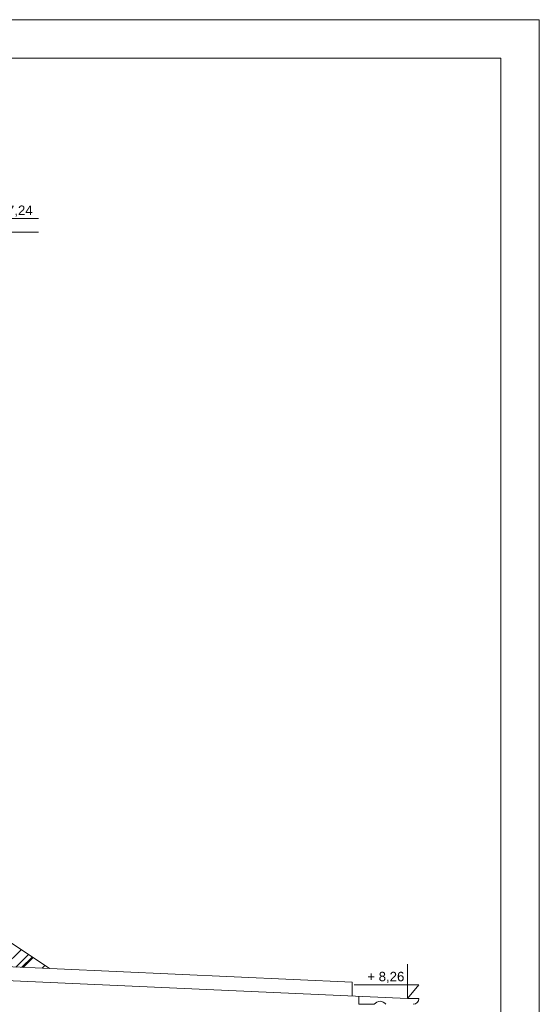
# Model space of a CAD drawing. Header units: millimetres. Extents: x -5254 to 173417, y -28809 to -6400.
# Tile 186 of 256: x 132249 to 132926, y -18990 to -17707. Entities that reach past the tile are written whole.
import ezdxf

# ---------------------------------------------------------------- set-up
doc = ezdxf.new("R2010")
doc.units = ezdxf.units.MM
for name, color, linetype, lineweight in [('mre_cienka', 7, 'Continuous', 15), ('mre_cienkie', 7, 'Continuous', 9), ('mre_koty', 7, 'Continuous', 13), ('mre_szyby', 7, 'Continuous', 13), ('mre_tabela', 7, 'Continuous', 20), ('mre_ściany', 7, 'Continuous', 20)]:
    doc.layers.add(name, color=color, linetype=linetype, lineweight=lineweight)
doc.styles.add('TABELKA', font='arial.ttf')

# ---------------------------------------------------------------- blocks, each defined once
blk = doc.blocks.new('KOTA')
at = {"color": 0}
for p, q in [((0, 0), (0, 50)), ((-16.6, 20), (76.8, 20)), ((-16.6, 20), (0, 0))]:
    blk.add_line(p, q, dxfattribs=at)
at = {"color": 0, "style": 'TABELKA', "flags": 4}
blk.add_attdef('POZIOM', (1.4, 25), '', height=13.7, rotation=360, dxfattribs=at)

msp = doc.modelspace()

# ---------------------------------------------------------------- hatches: boundary and pattern name
at = {"layer": 'mre_szyby'}
h = msp.add_hatch(dxfattribs=at)
h.set_pattern_fill('AR-RROOF', color=256, angle=45)
h.set_pattern_definition([(45, (103653.63, -20518.618), (21.552615, 57.47364), [381, -50.8, 127, -25.4]), (45, (103668.536, -20485.75), (-41.847994, 5.92697), [76.2, -8.382, 152.4, -19.05]), (45, (103647.343, -20494.372), (81.36112, 105.428207), [203.2, -35.56, 101.6, -25.4])])
h.paths.add_polyline_path([(132142.49, -18846.26), (132127.89, -18836.53), (132107.49, -18840.46), (132107.49, -18934.79), (132142.49, -18936.37)])
h.paths.add_polyline_path([(132182.49, -18872.92), (132182.49, -18938.18), (132287.49, -18942.92)])
h.paths.add_polyline_path([(132117.43, -18829.55), (132107.49, -18829.55), (132107.49, -18838.42), (132125.52, -18834.95)])
h.paths.add_polyline_path([(132107.49, -18822.92), (132107.49, -18827.55), (132114.43, -18827.55)])

# ---------------------------------------------------------------- linework, layer by layer
at = {"layer": 'mre_cienka'}
for p, q in [((132690.95, -18989.52), (132690.95, -18979.17)), ((132710.95, -18989.52), (132690.95, -18989.52)), ((132753.99, -18982.02), (132768.99, -18982.02))]:
    msp.add_line(p, q, dxfattribs=at)
for centre, radius, start, end in [((132718.45, -18994.76), 9.15, 34.91105, 145.08895), ((132761.49, -18982.02), 7.5, 270, 0)]:
    msp.add_arc(centre, radius, start, end, dxfattribs=at)
at = {"layer": 'mre_cienkie'}
for p, q in [((132189.23, -17983.88), (132273.25, -17983.88)), ((132681.99, -18960.75), (132182.49, -18938.18)), ((132681.99, -18978.77), (132681.99, -18960.77))]:
    msp.add_line(p, q, dxfattribs=at)
msp.add_lwpolyline([(132182.49, -18872.92), (132287.49, -18942.92)], dxfattribs=at)
at = {"layer": 'mre_tabela'}
for points in [[(128926.44, -17706.96), (132925.96, -17706.96), (132925.96, -20676.96), (128926.44, -20676.96)], [(128976.44, -17756.96), (132875.96, -17756.96), (132875.96, -20626.96), (128976.44, -20626.96)]]:
    msp.add_lwpolyline(points, close=True, dxfattribs=at)
at = {"layer": 'mre_ściany'}
msp.add_line((132182.49, -18956.2), (132753.99, -18982.02), dxfattribs=at)

# ---------------------------------------------------------------- block references
at = {"layer": 'mre_koty'}
ref = msp.add_blockref('KOTA', (132204.14, -17983.88), dxfattribs=dict(at, xscale=0.8999999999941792, yscale=0.8999999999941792, zscale=0.6))
ref.add_attrib('POZIOM', '+ 17,24', (132207.88, -17961.38), dxfattribs={"layer": '0', "height": 12.303, "style": 'TABELKA', "flags": 4})
ref = msp.add_blockref('KOTA', (132753.99, -18982.02), dxfattribs=dict(at, xscale=-0.8999999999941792, yscale=0.8999999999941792, zscale=0.6))
ref.add_attrib('POZIOM', '+ 8,26', (132701.82, -18959.52), dxfattribs={"layer": '0', "height": 12.303, "style": 'TABELKA', "flags": 4})

doc.saveas('drawing.dxf')
